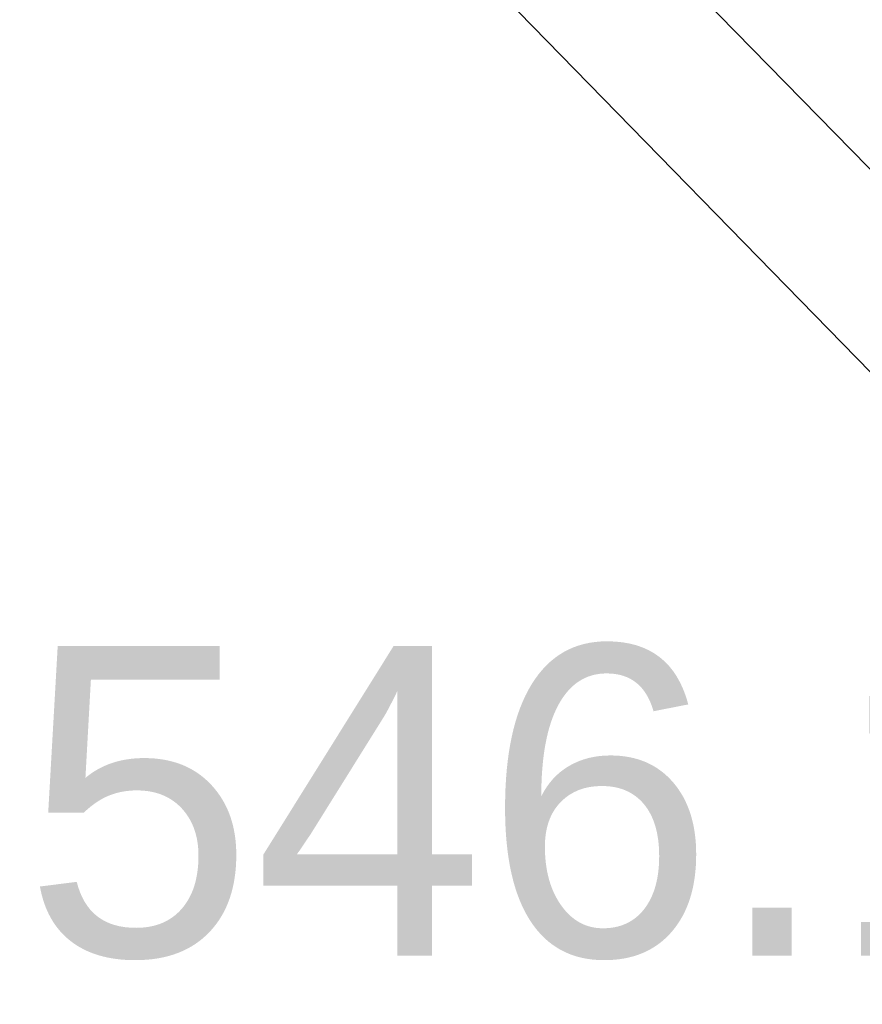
# Model space of a CAD drawing. Extents: x 10527 to 38813, y 13847 to 37526.
# Tile 123 of 256: x 35351.66 to 35354.04, y 36364.44 to 36367.22. Entities that reach past the tile are written whole.
import ezdxf

# ---------------------------------------------------------------- set-up
doc = ezdxf.new("R2010")
doc.units = 0
doc.header["$LTSCALE"] = 0.5
doc.header["$MEASUREMENT"] = 0
doc.layers.add('(004) Точки рельефа', color=7, linetype='Continuous')
doc.layers.add('(040) Ограда', color=7, linetype='Continuous')
doc.layers.add('.', color=7, linetype='Continuous', lineweight=15)
doc.styles.add('D-431', font='txt')
doc.styles.get("Standard").update_dxf_attribs({"font": 'times.ttf'})
doc.linetypes.add('ОГРАДА_ГЛИН', pattern='A,4,["|",Standard,S=0.8,R=0,X=0,Y=-0.8],0.5,["|",Standard,S=0.8,R=0,X=0,Y=-0.8],3.5', length=8)

# ---------------------------------------------------------------- blocks, each defined once
blk = doc.blocks.new('gergrgrre')
at = {"layer": '(040) Ограда', "linetype": 'ОГРАДА_ГЛИН', "flags": 128}
blk.add_lwpolyline([(360140.4025, 4200540.7375), (360188.33, 4200491.65), (360223.715, 4200455.4085), (360264.8508, 4200409.8714)], dxfattribs=at)
at = {"layer": '(040) Ограда', "flags": 128}
blk.add_lwpolyline([(360140.1163, 4200540.4581), (360188.0438, 4200491.3706), (360223.4234, 4200455.1346), (360264.554, 4200409.6033)], dxfattribs=at)
at = {"layer": '(004) Точки рельефа', "style": 'D-431'}
blk.add_text('546.10', height=0.875, dxfattribs=at).set_placement((360198.61, 4200476.45))

msp = doc.modelspace()

# ---------------------------------------------------------------- hatches: boundary and pattern name
at = {"layer": '.', "ltscale": 0.149071}
h = msp.add_hatch(color=256, dxfattribs=at)
h.dxf.hatch_style = 1
h.set_gradient(color1=(255, 255, 255), tint=1)
h.paths.add_polyline_path([(35043.2971, 36082.0132), (36343.2971, 36082.0132), (36343.2971, 37217.0132), (35043.2971, 37217.0132)])
h.paths.add_polyline_path([(35058.2971, 37202.0132), (36328.2971, 37202.0132), (36328.2971, 36097.0132), (35058.2971, 36097.0132)], flags=16)

# ---------------------------------------------------------------- block references
at = {"linetype": 'Continuous'}
msp.add_blockref('gergrgrre', (-324846.9437, -4164111.8779), dxfattribs=at)

doc.saveas('drawing.dxf')
